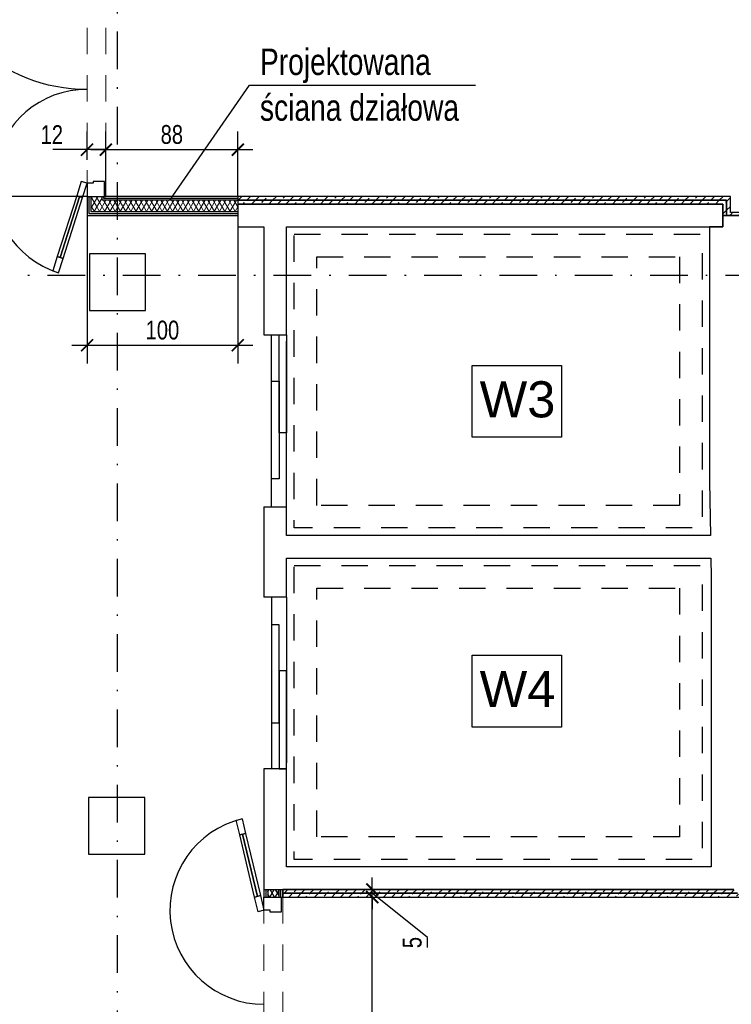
# Model space of a CAD drawing. Header units: metres. Extents: x -6509 to 204, y 32 to 4903.
# Tile 5 of 15: x -4665 to -4193, y 2134 to 2788. Entities that reach past the tile are written whole.
import ezdxf

# ---------------------------------------------------------------- set-up
doc = ezdxf.new("R2010")
doc.units = ezdxf.units.M
doc.header["$LTSCALE"] = 50
doc.header["$MEASUREMENT"] = 0
doc.linetypes.add('DO', pattern=[1, 0.5, -0.24, 0.02, -0.24])
doc.linetypes.add('DP', pattern=[0.63, 0.35, -0.28])
for name, color, linetype in [('A_ściany proj', 7, 'Continuous'), ('BZ_odn', 1, 'Continuous'), ('BZ_osd', 1, 'DO'), ('BZ_txs', 2, 'Continuous'), ('BZ_wym', 1, 'Continuous'), ('k3_projektowane sciany', 2, 'DP'), ('k3_sciany istn', 1, 'DP')]:
    doc.layers.add(name, color=color, linetype=linetype)
doc.styles.add('BIKTS', font='bikromsw.shx', dxfattribs={"width": 0.8})
doc.styles.add('BIKWYM', font='bikromsw.shx', dxfattribs={"width": 0.8})
doc.styles.add('GENERATED_STYLE_1', font='arial.ttf')
doc.dimstyles.new('BZ_BGR_50', dxfattribs={"dimscale": 0.5, "dimtxt": 25, "dimasz": 1.666667, "dimexe": 0, "dimexo": 0, "dimgap": 0, "dimtad": 0, "dimdec": 1, "dimrnd": 0.5, "dimzin": 9, "dimdsep": 46, "dimtxsty": 'BIKWYM', "dimblk": 'NONE', "dimcen": 0, "dimse1": 1, "dimse2": 1, "dimclrd": 256, "dimclre": 256, "dimclrt": 7, "dimadec": 0, "dimazin": 0, "dimtfac": 0.033333, "dimtdec": 1, "dimtmove": 0, "dimatfit": 3, "dimldrblk": 'NONE', "dimfxl": 1, "dimtvp": 0.8, "dimtolj": 1, "dimarcsym": 0})
doc.dimstyles.new('BZ_KP_50', dxfattribs={"dimscale": 0.5, "dimtxt": 25, "dimasz": 16, "dimexe": 24, "dimexo": 0, "dimgap": 0, "dimtad": 0, "dimdec": 1, "dimrnd": 0.5, "dimzin": 9, "dimdsep": 46, "dimtxsty": 'BIKWYM', "dimblk": 'ARCHTICK', "dimblk1": 'ARCHTICK', "dimblk2": 'WYM-KP', "dimcen": 0, "dimdle": 20, "dimclrd": 256, "dimclre": 256, "dimclrt": 7, "dimadec": 0, "dimazin": 0, "dimtfac": 0.033333, "dimtdec": 1, "dimtmove": 0, "dimatfit": 3, "dimfxl": 1, "dimtvp": 0.8, "dimtfillclr": 256, "dimtolj": 1, "dimarcsym": 0})
pattern_1 = [(60, (-22112.5475, -1809.2536), (-2.5980762, 1.5), []), (120, (-22112.5475, -1809.2536), (2.5980762, 1.5), [])]
pattern_2 = [(45, (-22352.947, -1832.603), (-5.7024626, 5.7024626), []), (45, (-22347.244, -1832.603), (-5.7024626, 5.7024626), [4.0323, -2.0161])]
pattern_3 = [(45, (-22352.947, -1832.603), (-5.7024626, 5.7024626), []), (45, (-22347.244, -1832.603), (-5.7024626, 5.7024626), [4.0323, -2.0161])]
pattern_4 = [(0, (-22352.947, -1832.603), (0, 10), [0, -10])]

# ---------------------------------------------------------------- blocks, each defined once
blk = doc.blocks.new('_ArchTick')
at = {"color": 0, "linetype": 'ByBlock', "const_width": 0.15}
blk.add_lwpolyline([(-0.5, -0.5), (0.5, 0.5)], dxfattribs=at)
blk = doc.blocks.new('*D286')
at = {"layer": 'BZ_wym', "lineweight": -2}
for p, q in [((-4719.96, 2870.65), (-4719.96, 2660.65)), ((-4620.18, 2860.65), (-4731.96, 2860.65)), ((-4620.18, 2670.65), (-4731.96, 2670.65))]:
    blk.add_line(p, q, dxfattribs=at)
at = {"layer": 'Defpoints', "color": 0}
for p in [(-4620.18, 2860.65), (-4719.96, 2670.65), (-4620.18, 2670.65)]:
    blk.add_point(p, dxfattribs=at)
at = {"layer": 'BZ_wym', "lineweight": -2, "xscale": 8, "yscale": 8, "zscale": 8}
for p, rotation in [((-4719.96, 2860.65), 90), ((-4719.96, 2670.65), 270)]:
    blk.add_blockref('_ArchTick', p, dxfattribs=dict(at, rotation=rotation))
at = {"layer": 'BZ_wym', "color": 7, "insert": (-4729.96, 2765.65), "char_height": 12.5, "attachment_point": 5, "rotation": 90, "style": 'BIKWYM'}
blk.add_mtext('\\A1;190', dxfattribs=at)
blk = doc.blocks.new('WYM-KP')
blk.add_hatch(color=256).paths.add_polyline_path([(-3, 0, 1), (3, 0, 1)])
blk.add_circle((0, 0), 3)
blk = doc.blocks.new('*D287')
at = {"layer": 'BZ_wym', "lineweight": -2}
for p, q in [((-4607.68, 2670.65), (-4607.68, 2713.77)), ((-4520.13, 2670.65), (-4520.13, 2713.77)), ((-4617.68, 2701.77), (-4510.13, 2701.77))]:
    blk.add_line(p, q, dxfattribs=at)
at = {"layer": 'Defpoints', "color": 0}
for p in [(-4520.13, 2701.77), (-4607.68, 2670.65), (-4520.13, 2670.65)]:
    blk.add_point(p, dxfattribs=at)
at = {"layer": 'BZ_wym', "lineweight": -2, "xscale": 8, "yscale": 8, "zscale": 8, "rotation": 180}
blk.add_blockref('_ArchTick', (-4607.68, 2701.77), dxfattribs=at)
at = {"layer": 'BZ_wym', "lineweight": -2, "xscale": 8, "yscale": 8, "zscale": 8}
blk.add_blockref('_ArchTick', (-4520.13, 2701.77), dxfattribs=at)
at = {"layer": 'BZ_wym', "color": 7, "insert": (-4563.9, 2711.77), "char_height": 12.5, "attachment_point": 5, "style": 'BIKWYM'}
blk.add_mtext('\\A1;88', dxfattribs=at)
blk = doc.blocks.new('*D288')
at = {"layer": 'BZ_wym', "lineweight": -2}
for p, q in [((-4620.18, 2695.12), (-4620.18, 2713.77)), ((-4607.68, 2670.65), (-4607.68, 2713.77)), ((-4620.18, 2701.77), (-4642.94, 2701.77)), ((-4607.68, 2701.77), (-4620.18, 2701.77)), ((-4607.68, 2701.77), (-4599.68, 2701.77))]:
    blk.add_line(p, q, dxfattribs=at)
at = {"layer": 'Defpoints', "color": 0}
for p in [(-4620.18, 2701.77), (-4620.18, 2695.12), (-4607.68, 2670.65)]:
    blk.add_point(p, dxfattribs=at)
at = {"layer": 'BZ_wym', "lineweight": -2, "xscale": 8, "yscale": 8, "zscale": 8}
blk.add_blockref('_ArchTick', (-4620.18, 2701.77), dxfattribs=at)
at = {"layer": 'BZ_wym', "lineweight": -2, "xscale": 8, "yscale": 8, "zscale": 8, "rotation": 180}
blk.add_blockref('_ArchTick', (-4607.68, 2701.77), dxfattribs=at)
at = {"layer": 'BZ_wym', "color": 7, "insert": (-4643.56, 2711.77), "char_height": 12.5, "attachment_point": 5, "style": 'BIKWYM'}
blk.add_mtext('\\A1;12', dxfattribs=at)
blk = doc.blocks.new('*D290')
at = {"layer": 'BZ_wym', "lineweight": -2}
for p, q in [((-4430.85, 2005.65), (-4430.85, 2215.65)), ((-4490.23, 2205.65), (-4418.85, 2205.65)), ((-4490.23, 2015.65), (-4418.85, 2015.65))]:
    blk.add_line(p, q, dxfattribs=at)
at = {"layer": 'Defpoints', "color": 0}
for p in [(-4490.23, 2205.65), (-4430.85, 2205.65), (-4490.23, 2015.65)]:
    blk.add_point(p, dxfattribs=at)
at = {"layer": 'BZ_wym', "lineweight": -2, "xscale": 8, "yscale": 8, "zscale": 8}
for p, rotation in [((-4430.85, 2205.65), 90), ((-4430.85, 2015.65), 270)]:
    blk.add_blockref('_ArchTick', p, dxfattribs=dict(at, rotation=rotation))
at = {"layer": 'BZ_wym', "color": 7, "insert": (-4440.85, 2110.65), "char_height": 12.5, "attachment_point": 5, "rotation": 90, "style": 'BIKWYM'}
blk.add_mtext('\\A1;190', dxfattribs=at)
blk = doc.blocks.new('*D291')
at = {"layer": 'BZ_wym', "lineweight": -2}
for p, q in [((-4430.85, 2210.65), (-4430.85, 2218.65)), ((-4490.23, 2210.65), (-4418.85, 2210.65)), ((-4430.85, 2205.65), (-4430.85, 2210.65)), ((-4490.23, 2205.65), (-4418.85, 2205.65)), ((-4394.27, 2178.77), (-4430.85, 2208.15)), ((-4430.85, 2205.65), (-4430.85, 2197.65)), ((-4394.27, 2172.1), (-4394.27, 2178.77))]:
    blk.add_line(p, q, dxfattribs=at)
at = {"layer": 'Defpoints', "color": 0}
for p in [(-4490.23, 2210.65), (-4430.85, 2210.65), (-4490.23, 2205.65)]:
    blk.add_point(p, dxfattribs=at)
at = {"layer": 'BZ_wym', "lineweight": -2, "xscale": 8, "yscale": 8, "zscale": 8}
for p, rotation in [((-4430.85, 2210.65), 270), ((-4430.85, 2205.65), 90)]:
    blk.add_blockref('_ArchTick', p, dxfattribs=dict(at, rotation=rotation))
at = {"layer": 'BZ_wym', "color": 7, "insert": (-4404.27, 2175.43), "char_height": 12.5, "attachment_point": 5, "rotation": 90, "style": 'BIKWYM'}
blk.add_mtext('\\A1;5', dxfattribs=at)
blk = doc.blocks.new('*D293')
at = {"layer": 'BZ_wym', "lineweight": -2}
for p, q in [((-4620.18, 2658.15), (-4620.18, 2559.92)), ((-4520.13, 2650.65), (-4520.13, 2559.92)), ((-4630.18, 2571.92), (-4510.13, 2571.92))]:
    blk.add_line(p, q, dxfattribs=at)
at = {"layer": 'Defpoints', "color": 0}
for p in [(-4620.18, 2658.15), (-4520.13, 2650.65), (-4520.13, 2571.92)]:
    blk.add_point(p, dxfattribs=at)
at = {"layer": 'BZ_wym', "lineweight": -2, "xscale": 8, "yscale": 8, "zscale": 8, "rotation": 180}
blk.add_blockref('_ArchTick', (-4620.18, 2571.92), dxfattribs=at)
at = {"layer": 'BZ_wym', "lineweight": -2, "xscale": 8, "yscale": 8, "zscale": 8}
blk.add_blockref('_ArchTick', (-4520.13, 2571.92), dxfattribs=at)
at = {"layer": 'BZ_wym', "color": 7, "insert": (-4570.15, 2581.92), "char_height": 12.5, "attachment_point": 5, "style": 'BIKWYM'}
blk.add_mtext('\\A1;100', dxfattribs=at)
blk = doc.blocks.new('_None')

msp = doc.modelspace()

# ---------------------------------------------------------------- hatches: boundary and pattern name
at = {"linetype": 'Continuous', "lineweight": 13}
h = msp.add_hatch(dxfattribs=at)
h.set_pattern_fill('GYPSUM', color=252, scale=100, style=0, pattern_type=2)
h.set_pattern_definition(pattern_4)
h.paths.add_polyline_path([(-4520.13, 2669.4), (-4608.93, 2669.4), (-4610.18, 2668.15), (-4520.13, 2668.15)])
h = msp.add_hatch(dxfattribs=at)
h.set_pattern_fill('GYPSUM', color=252, scale=100, style=0, pattern_type=2)
h.set_pattern_definition(pattern_4)
h.paths.add_polyline_path([(-4520.13, 2670.65), (-4607.68, 2670.65), (-4608.93, 2669.4), (-4520.13, 2669.4)])
h = msp.add_hatch(dxfattribs=at)
h.set_pattern_fill('GYPSUM', color=252, scale=100, style=0, pattern_type=2)
h.set_pattern_definition(pattern_4)
h.paths.add_polyline_path([(-4618.93, 2659.4), (-4520.13, 2659.4), (-4520.13, 2660.65), (-4617.68, 2660.65)])
h = msp.add_hatch(dxfattribs=at)
h.set_pattern_fill('GYPSUM', color=252, scale=100, style=0, pattern_type=2)
h.set_pattern_definition(pattern_4)
h.paths.add_polyline_path([(-4620.18, 2658.15), (-4520.13, 2658.15), (-4520.13, 2659.4), (-4618.93, 2659.4)])
at = {"layer": 'A_ściany proj', "linetype": 'Continuous', "lineweight": 13}
h = msp.add_hatch(dxfattribs=at)
h.set_pattern_fill('FP_65', color=1, scale=100, style=0, pattern_type=2)
h.set_pattern_definition(pattern_2)
h.paths.add_polyline_path([(-4195.63, 2659.15), (-4193.13, 2660.15), (-4195.63, 2660.15)])
h = msp.add_hatch(dxfattribs=at)
h.set_pattern_fill('FP_65', color=1, scale=100, style=0, pattern_type=2)
h.set_pattern_definition(pattern_2)
h.paths.add_polyline_path([(-4198.13, 2658.15), (-4195.63, 2658.15), (-4195.63, 2659.15)])
at = {"layer": 'k3_projektowane sciany', "linetype": 'Continuous', "lineweight": 13}
h = msp.add_hatch(dxfattribs=at)
h.set_pattern_fill('BATT_INSULATION', color=252, scale=100, style=0, pattern_type=2)
h.set_pattern_definition(pattern_1)
h.paths.add_polyline_path([(-4617.68, 2660.65), (-4610.18, 2668.15), (-4610.18, 2670.65), (-4617.68, 2670.65)])
h = msp.add_hatch(dxfattribs=at)
h.set_pattern_fill('BATT_INSULATION', color=252, scale=100, style=0, pattern_type=2)
h.set_pattern_definition(pattern_1)
h.paths.add_polyline_path([(-4617.68, 2660.65), (-4520.13, 2660.65), (-4520.13, 2668.15), (-4610.18, 2668.15)])
at = {"layer": 'k3_projektowane sciany', "linetype": 'Continuous'}
h = msp.add_hatch(dxfattribs=at)
h.set_pattern_fill('BATT_INSULATION', color=256, scale=100, style=0, pattern_type=2)
h.set_pattern_definition([(60, (-22352.9468, -1832.603), (-2.5980762, 1.5), []), (120, (-22352.9468, -1832.603), (2.5980762, 1.5), [])])
h.paths.add_polyline_path([(-4492.73, 2210.64), (-4500.23, 2210.64), (-4500.23, 2205.65), (-4492.73, 2205.65)])
at = {"layer": 'k3_sciany istn', "linetype": 'Continuous'}
h = msp.add_hatch(dxfattribs=at)
h.set_pattern_fill('FP_65', color=256, scale=100, style=0, pattern_type=2)
h.set_pattern_definition(pattern_2)
h.paths.add_polyline_path([(-4193.13, 2670.65), (-4520.13, 2670.65), (-4520.13, 2668.15), (-4195.63, 2668.15)])
h = msp.add_hatch(dxfattribs=at)
h.set_pattern_fill('FP_65', color=256, scale=100, style=0, pattern_type=2)
h.set_pattern_definition(pattern_2)
h.paths.add_polyline_path([(-4520.13, 2665.65), (-4198.13, 2665.65), (-4195.63, 2668.15), (-4520.13, 2668.15)])
h = msp.add_hatch(dxfattribs=at)
h.set_pattern_fill('FP_65', color=256, scale=100, style=0, pattern_type=2)
h.set_pattern_definition(pattern_2)
h.paths.add_polyline_path([(-4198.13, 2665.65), (-4198.13, 2658.15), (-4195.63, 2659.15), (-4195.63, 2668.15)])
h = msp.add_hatch(dxfattribs=at)
h.set_pattern_fill('FP_65', color=256, scale=100, style=0, pattern_type=2)
h.set_pattern_definition(pattern_2)
h.paths.add_polyline_path([(-4193.13, 2660.15), (-4193.13, 2670.65), (-4195.63, 2668.15), (-4195.63, 2660.15)])
h = msp.add_hatch(dxfattribs=at)
h.set_pattern_fill('FP_65', color=256, scale=100, style=0, pattern_type=2)
h.set_pattern_definition(pattern_2)
h.paths.add_polyline_path([(-4193.13, 2660.15), (-4195.63, 2659.15), (-4195.63, 2658.15), (-4193.13, 2658.15)])
h = msp.add_hatch(dxfattribs=at)
h.set_pattern_fill('FP_65', color=256, scale=100, style=0, pattern_type=2)
h.set_pattern_definition(pattern_2)
h.paths.add_polyline_path([(-4193.13, 2658.15), (-4165.73, 2658.15), (-4163.73, 2660.15), (-4193.13, 2660.15)])
h = msp.add_hatch(dxfattribs=at)
h.set_pattern_fill('FP_65', color=256, scale=100, style=0, pattern_type=2)
h.set_pattern_definition(pattern_3)
h.paths.add_polyline_path([(-4190.83, 2210.65), (-4490.23, 2210.65), (-4490.23, 2208.15), (-4188.33, 2208.15)])
h = msp.add_hatch(dxfattribs=at)
h.set_pattern_fill('FP_65', color=256, scale=100, style=0, pattern_type=2)
h.set_pattern_definition(pattern_3)
h.paths.add_polyline_path([(-4490.23, 2205.65), (-4185.83, 2205.65), (-4188.33, 2208.15), (-4490.23, 2208.15)])

# ---------------------------------------------------------------- linework, layer by layer
at = {"color": 21, "linetype": 'Continuous', "lineweight": 5, "flags": 128}
for points in [[(-4520.13, 2669.4), (-4520.13, 2670.65)], [(-4520.13, 2668.15), (-4520.13, 2669.4)], [(-4520.13, 2660.65), (-4520.13, 2668.15)], [(-4520.13, 2659.4), (-4520.13, 2660.65)], [(-4520.13, 2658.15), (-4520.13, 2659.4)]]:
    msp.add_lwpolyline(points, dxfattribs=at)
at = {"layer": 'BZ_osd'}
for p, q in [((-4599.98, 1255.24), (-4599.98, 4555.24)), ((-2321.46, 2618.15), (-6105.53, 2618.15))]:
    msp.add_line(p, q, dxfattribs=at)
at = {"layer": 'k3_projektowane sciany', "linetype": 'DP', "lineweight": 5}
for p, q in [((-4620.18, 2670.65), (-4620.18, 2860.65)), ((-4607.68, 2670.65), (-4607.68, 2860.65)), ((-4502.73, 2205.65), (-4502.73, 2015.65)), ((-4490.23, 2205.65), (-4490.23, 2015.65))]:
    msp.add_line(p, q, dxfattribs=at)
at = {"layer": 'k3_projektowane sciany', "color": 252, "linetype": 'Continuous'}
for p, q in [((-4623.99, 2680.66), (-4627.03, 2671.14)), ((-4620.18, 2679.45), (-4623.99, 2680.66)), ((-4608.68, 2680.65), (-4616.18, 2680.65)), ((-4616.18, 2680.65), (-4616.18, 2679.45)), ((-4608.68, 2670.65), (-4608.68, 2680.65)), ((-4623.22, 2669.92), (-4620.18, 2679.45)), ((-4616.18, 2679.45), (-4620.18, 2679.45)), ((-4620.18, 2679.45), (-4620.18, 2670.65)), ((-4627.03, 2671.14), (-4639.94, 2630.75)), ((-4625.13, 2670.53), (-4638.04, 2630.14)), ((-4638.04, 2630.14), (-4625.13, 2670.53)), ((-4638.04, 2630.14), (-4625.13, 2670.53)), ((-4636.13, 2629.53), (-4623.22, 2669.92)), ((-4625.13, 2670.53), (-4627.03, 2671.14)), ((-4627.03, 2671.14), (-4623.22, 2669.92)), ((-4623.22, 2669.92), (-4625.13, 2670.53)), ((-4620.18, 2670.65), (-4618.93, 2670.65)), ((-4620.18, 2670.65), (-4608.68, 2670.65)), ((-4620.18, 2670.65), (-4618.93, 2670.65)), ((-4618.93, 2670.65), (-4617.68, 2670.65)), ((-4618.93, 2670.65), (-4617.68, 2670.65)), ((-4617.68, 2670.65), (-4610.18, 2670.65)), ((-4617.68, 2670.65), (-4610.18, 2670.65)), ((-4610.18, 2670.65), (-4608.93, 2670.65)), ((-4610.18, 2670.65), (-4608.93, 2670.65)), ((-4608.93, 2670.65), (-4608.68, 2670.65)), ((-4608.93, 2670.65), (-4608.68, 2670.65)), ((-4639.94, 2630.75), (-4642.99, 2621.23)), ((-4639.94, 2630.75), (-4638.04, 2630.14)), ((-4636.13, 2629.53), (-4639.94, 2630.75)), ((-4639.18, 2620.01), (-4636.13, 2629.53)), ((-4638.04, 2630.14), (-4636.13, 2629.53)), ((-4642.99, 2621.23), (-4639.18, 2620.01)), ((-4521.18, 2256.59), (-4517.29, 2257.52)), ((-4518.85, 2246.86), (-4521.18, 2256.59)), ((-4517.29, 2257.52), (-4514.96, 2247.8)), ((-4514.96, 2247.8), (-4518.85, 2246.86)), ((-4518.85, 2246.86), (-4516.9, 2247.33)), ((-4508.95, 2205.64), (-4518.85, 2246.86)), ((-4516.9, 2247.33), (-4514.96, 2247.8)), ((-4507, 2206.1), (-4516.9, 2247.33)), ((-4516.9, 2247.33), (-4507, 2206.1)), ((-4516.9, 2247.33), (-4507, 2206.1)), ((-4514.96, 2247.8), (-4505.06, 2206.57)), ((-4508.95, 2205.64), (-4505.06, 2206.57)), ((-4507, 2206.1), (-4508.95, 2205.64)), ((-4506.62, 2195.91), (-4508.95, 2205.64)), ((-4505.06, 2206.57), (-4507, 2206.1)), ((-4505.06, 2206.57), (-4502.73, 2196.85)), ((-4502.73, 2196.85), (-4502.73, 2205.65)), ((-4491.23, 2205.65), (-4491.23, 2195.65)), ((-4502.73, 2196.85), (-4506.62, 2195.91)), ((-4498.73, 2196.85), (-4502.73, 2196.85)), ((-4498.73, 2195.65), (-4498.73, 2196.85)), ((-4491.23, 2195.65), (-4498.73, 2195.65))]:
    msp.add_line(p, q, dxfattribs=at)
at = {"layer": 'k3_projektowane sciany', "linetype": 'Continuous'}
for p, q in [((-4618.93, 2670.65), (-4618.93, 2659.4)), ((-4617.68, 2670.65), (-4617.68, 2660.65)), ((-4610.18, 2668.15), (-4610.18, 2670.65)), ((-4520.13, 2668.15), (-4610.18, 2668.15)), ((-4608.93, 2669.4), (-4608.93, 2670.65)), ((-4520.13, 2669.4), (-4608.93, 2669.4)), ((-4608.68, 2670.65), (-4607.68, 2670.65)), ((-4617.68, 2660.65), (-4520.13, 2660.65)), ((-4618.93, 2659.4), (-4520.13, 2659.4)), ((-4501.48, 2210.64), (-4501.48, 2205.65)), ((-4500.23, 2210.64), (-4500.23, 2205.65)), ((-4492.73, 2205.65), (-4492.73, 2210.64)), ((-4491.48, 2205.65), (-4491.48, 2210.64)), ((-4502.73, 2205.65), (-4501.48, 2205.65)), ((-4502.73, 2205.65), (-4491.23, 2205.65)), ((-4502.73, 2205.65), (-4501.48, 2205.65)), ((-4501.48, 2205.65), (-4500.23, 2205.65)), ((-4501.48, 2205.65), (-4500.23, 2205.65)), ((-4500.23, 2205.65), (-4492.73, 2205.65)), ((-4500.23, 2205.65), (-4492.73, 2205.65)), ((-4492.73, 2205.65), (-4491.48, 2205.65)), ((-4492.73, 2205.65), (-4491.48, 2205.65)), ((-4491.48, 2205.65), (-4491.23, 2205.65)), ((-4491.48, 2205.65), (-4491.23, 2205.65)), ((-4491.23, 2205.65), (-4490.23, 2205.65))]:
    msp.add_line(p, q, dxfattribs=at)
at = {"layer": 'k3_projektowane sciany', "linetype": 'Continuous', "flags": 128}
for points in [[(-4620.18, 2670.65), (-4620.18, 2658.15)], [(-4520.13, 2670.65), (-4607.68, 2670.65)], [(-4520.13, 2670.65), (-4520.13, 2668.15)], [(-4520.13, 2668.15), (-4520.13, 2665.65)], [(-4620.18, 2658.15), (-4520.13, 2658.15)], [(-4502.73, 2210.64), (-4502.73, 2205.65)], [(-4502.73, 2210.64), (-4501.48, 2210.64)], [(-4501.48, 2210.64), (-4500.23, 2210.64)], [(-4500.23, 2210.64), (-4492.73, 2210.64)], [(-4492.73, 2210.64), (-4491.48, 2210.64)], [(-4491.48, 2210.64), (-4490.23, 2210.64)], [(-4490.23, 2210.65), (-4490.23, 2208.15)], [(-4490.23, 2205.65), (-4490.23, 2210.64)], [(-4490.23, 2208.15), (-4490.23, 2205.65)]]:
    msp.add_lwpolyline(points, dxfattribs=at)
at = {"layer": 'k3_projektowane sciany', "color": 252, "linetype": 'Continuous'}
for centre, radius, start, end in [((-4620.18, 2851.85), 110, 100.87681, 270), ((-4620.18, 2679.45), 62.4, 90, 252.27328), ((-4502.73, 2196.85), 62.4, 103.49925, 270)]:
    msp.add_arc(centre, radius, start, end, dxfattribs=at)
at = {"layer": 'k3_sciany istn', "linetype": 'Continuous'}
for p, q in [((-4195.63, 2668.15), (-4520.13, 2668.15)), ((-4520.13, 2668.15), (-4195.63, 2668.15)), ((-4195.63, 2659.15), (-4195.63, 2668.15)), ((-4195.63, 2668.15), (-4195.63, 2659.15)), ((-4195.63, 2659.15), (-4195.63, 2658.15)), ((-4502.73, 2578.75), (-4487.73, 2578.75)), ((-4497.73, 2464.75), (-4497.73, 2578.75)), ((-4487.73, 2464.75), (-4487.73, 2574.75)), ((-4502.73, 2464.75), (-4487.73, 2464.75)), ((-4502.73, 2464.75), (-4502.73, 2404.75)), ((-4487.73, 2404.75), (-4502.73, 2404.75)), ((-4497.73, 2404.75), (-4497.73, 2290.75)), ((-4487.73, 2404.75), (-4487.73, 2294.75)), ((-4487.73, 2290.75), (-4502.73, 2290.75)), ((-4188.33, 2208.15), (-4490.23, 2208.15)), ((-4490.23, 2208.15), (-4188.33, 2208.15))]:
    msp.add_line(p, q, dxfattribs=at)
at = {"layer": 'k3_sciany istn', "linetype": 'DP'}
for p, q in [((-4467.73, 2465.65), (-4467.73, 2630.65)), ((-4467.73, 2630.65), (-4226.83, 2630.65)), ((-4226.83, 2630.65), (-4226.83, 2465.65)), ((-4226.83, 2465.65), (-4467.73, 2465.65)), ((-4467.73, 2245.65), (-4467.73, 2410.65)), ((-4467.73, 2410.65), (-4226.83, 2410.65)), ((-4226.83, 2410.65), (-4226.83, 2245.65)), ((-4226.83, 2245.65), (-4467.73, 2245.65))]:
    msp.add_line(p, q, dxfattribs=at)
at = {"layer": 'k3_sciany istn', "linetype": 'Continuous', "flags": 128}
for points in [[(-4520.13, 2670.65), (-4520.13, 2650.65)], [(-4193.13, 2670.65), (-4520.13, 2670.65)], [(-4193.13, 2660.15), (-4193.13, 2670.65)], [(-4198.13, 2665.65), (-4520.13, 2665.65)], [(-4520.13, 2665.65), (-4198.13, 2665.65)], [(-4198.13, 2650.65), (-4198.13, 2665.65)], [(-4198.13, 2665.65), (-4198.13, 2658.15)], [(-4163.73, 2660.15), (-4193.13, 2660.15)], [(-4165.73, 2658.15), (-4198.17, 2658.15)], [(-4198.17, 2658.15), (-4198.17, 2650.65)], [(-4198.13, 2658.15), (-4195.63, 2658.15)], [(-4195.63, 2658.15), (-4193.13, 2658.15)], [(-4193.13, 2658.15), (-4165.73, 2658.15)], [(-4520.13, 2650.65), (-4502.73, 2650.65)], [(-4502.73, 2650.65), (-4502.73, 2578.75)], [(-4487.73, 2650.65), (-4198.13, 2650.65)], [(-4487.73, 2578.75), (-4487.73, 2650.65)], [(-4198.17, 2650.65), (-4206.93, 2650.65)], [(-4206.93, 2650.65), (-4206.93, 2623.65)], [(-4618.48, 2632.55), (-4618.48, 2594.95)], [(-4581.48, 2632.55), (-4618.48, 2632.55)], [(-4581.48, 2594.95), (-4581.48, 2632.55)], [(-4206.93, 2623.65), (-4206.93, 2481.35)], [(-4618.48, 2594.95), (-4581.48, 2594.95)], [(-4206.93, 2481.35), (-4206.31, 2445.65)], [(-4487.73, 2445.65), (-4487.73, 2464.75)], [(-4206.31, 2445.65), (-4487.73, 2445.65)], [(-4487.73, 2404.75), (-4487.73, 2430.65)], [(-4487.73, 2430.65), (-4206.05, 2430.65)], [(-4206.05, 2430.65), (-4205.83, 2418.05)], [(-4205.83, 2418.05), (-4205.83, 2225.65)], [(-4502.73, 2290.75), (-4502.73, 2210.65)], [(-4487.73, 2225.65), (-4487.73, 2290.75)], [(-4619.28, 2271.75), (-4619.28, 2234.05)], [(-4581.78, 2271.75), (-4619.28, 2271.75)], [(-4581.78, 2234.05), (-4581.78, 2271.75)], [(-4619.28, 2234.05), (-4581.78, 2234.05)], [(-4205.83, 2225.65), (-4487.73, 2225.65)], [(-4502.73, 2210.65), (-4190.83, 2210.65)], [(-4190.83, 2210.65), (-4490.23, 2210.65)], [(-4490.23, 2205.65), (-4185.83, 2205.65)]]:
    msp.add_lwpolyline(points, dxfattribs=at)
at = {"layer": 'k3_sciany istn', "linetype": 'DP', "flags": 128}
for points in [[(-4482.73, 2645.65), (-4211.83, 2645.65), (-4211.83, 2450.65), (-4482.73, 2450.65)], [(-4482.73, 2425.65), (-4211.83, 2425.65), (-4211.83, 2230.65), (-4482.73, 2230.65)]]:
    msp.add_lwpolyline(points, close=True, dxfattribs=at)
at = {"layer": 'k3_sciany istn', "linetype": 'Continuous', "flags": 128}
for points in [[(-4492.73, 2513.75), (-4492.73, 2578.75), (-4487.73, 2578.75), (-4487.73, 2513.75)], [(-4364.61, 2558.56), (-4305.24, 2558.56), (-4305.24, 2510.85), (-4364.61, 2510.85)], [(-4497.73, 2483.15), (-4497.73, 2548.15), (-4492.73, 2548.15), (-4492.73, 2483.15)], [(-4497.73, 2386.34), (-4497.73, 2321.34), (-4492.73, 2321.34), (-4492.73, 2386.34)], [(-4364.61, 2366.23), (-4305.24, 2366.23), (-4305.24, 2318.52), (-4364.61, 2318.52)], [(-4492.73, 2355.75), (-4492.73, 2290.75), (-4487.73, 2290.75), (-4487.73, 2355.75)]]:
    msp.add_lwpolyline(points, close=True, dxfattribs=at)

# ---------------------------------------------------------------- texts
at = {"layer": 'BZ_txs', "style": 'BIKTS', "width": 0.8}
for s, p in [('Projektowana', (-4505.42, 2751.33)), ('ściana działowa', (-4505.42, 2720.97))]:
    msp.add_text(s, height=17.5, dxfattribs=at).set_placement(p)
at = {"layer": 'k3_sciany istn', "linetype": 'Continuous', "char_height": 23.999, "attachment_point": 4, "style": 'GENERATED_STYLE_1'}
for s, insert in [('\\A1;{\\fArial|b0|i0|c238|p38;W3}', (-4359.61, 2535.87)), ('\\A1;{\\fArial|b0|i0|c238|p38;W4}', (-4359.61, 2343.75))]:
    msp.add_mtext(s, dxfattribs=dict(at, insert=insert))

# ---------------------------------------------------------------- dimensions: what is measured, and where the dimension line sits
at = {"layer": 'BZ_wym'}
for base, p1, p2, picture, middle in [((-4719.96, 2670.65), (-4620.18, 2860.65), (-4620.18, 2670.65), '*D286', (-4729.96, 2765.65)), ((-4430.85, 2205.65), (-4490.23, 2015.65), (-4490.23, 2205.65), '*D290', (-4440.85, 2110.65))]:
    dim = msp.add_linear_dim(base=base, p1=p1, p2=p2, angle=90, dimstyle='BZ_KP_50', override={"dimdec": 0, "dimrnd": 1, "dimatfit": 1}, dxfattribs=at)
    dim.commit()
    dim.dimension.update_dxf_attribs({"geometry": picture, "text_midpoint": middle})
for base, p1, p2, picture, middle in [((-4620.17655629, 2701.7676107), (-4607.67655629, 2670.64521555), (-4620.17655629, 2695.12200295), '*D288', (-4643.55750867, 2711.7676107)), ((-4520.13, 2701.77), (-4607.68, 2670.65), (-4520.13, 2670.65), '*D287', (-4563.9, 2711.77)), ((-4520.13, 2571.92), (-4620.18, 2658.15), (-4520.13, 2650.65), '*D293', (-4570.15, 2581.92))]:
    dim = msp.add_linear_dim(base=base, p1=p1, p2=p2, dimstyle='BZ_KP_50', override={"dimdec": 0, "dimrnd": 1, "dimatfit": 1}, dxfattribs=at)
    dim.commit()
    dim.dimension.update_dxf_attribs({"geometry": picture, "text_midpoint": middle})
dim = msp.add_linear_dim(base=(-4430.85, 2210.65), p1=(-4490.23, 2205.65), p2=(-4490.23, 2210.65), angle=90, dimstyle='BZ_KP_50', override={"dimdec": 0, "dimrnd": 1, "dimtmove": 1, "dimatfit": 1}, dxfattribs=at)
dim.commit()
dim.dimension.update_dxf_attribs({"geometry": '*D291', "text_midpoint": (-4394.27, 2178.77), "dimtype": 160})

# ---------------------------------------------------------------- leaders
at = {"layer": 'BZ_odn'}
msp.add_leader([(-4565.15, 2668.15), (-4512.42, 2744.6), (-4362.42, 2744.6)], dimstyle='BZ_BGR_50', dxfattribs=at)

doc.saveas('drawing.dxf')
